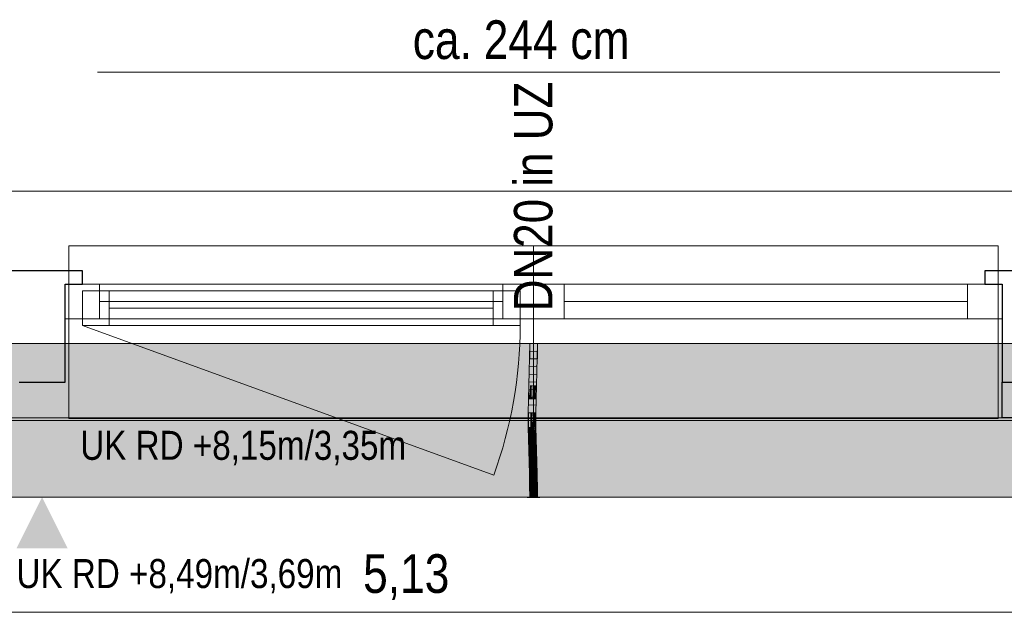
# Model space of a CAD drawing. Extents: x -620 to 3480, y 62 to 1107.
# Tile 200 of 244: x -58 to -6, y 981 to 1012. Entities that reach past the tile are written whole.
import ezdxf
from ezdxf.lldxf.tags import DXFTag

# ---------------------------------------------------------------- set-up
doc = ezdxf.new("R2010")
doc.units = 0
doc.layers.get('0').update_dxf_attribs({"lineweight": 35})
for name, color, linetype, lineweight, true_color in [('00_Beschriftung UZ', 3, 'Continuous', 13, 0x00ff00), ('30 -33 Aussenwände- 7 Fassade_ Elemente', 7, 'Continuous', 9, 0x00aacc), ('30 -35 Decken- 1 Konstruktion-Träger- Stahlbeton', 7, 'grob-A06G9GKW8I', 13, 0x33aa00), ('70 -76 Bemaßung- 2 Allgemein', 9, 'Continuous', 5, 0x808080), ('E_Leerrohr 20', 7, 'Continuous', 13, 0xcc0099), ('E_Leerrohr 20-Shading', 7, 'Continuous', 13, 0xcc0099)]:
    doc.layers.add(name, color=color, linetype=linetype, lineweight=lineweight, true_color=true_color)
for name, color, linetype, lineweight in [('30 -33 Aussenwände- 8 Sonnenschutz', 7, 'Continuous', 9), ('70 -71 Achsen- 1 Gebäudeachsen', 7, 'STRICHPUNKT2-A06G9GKV8I', 18), ('Detailelementbeschriftung', 7, 'Continuous', 9)]:
    doc.layers.add(name, color=color, linetype=linetype, lineweight=lineweight)
doc.layers.add('iwb_Schraffur_Unterzug', color=7, linetype='Continuous', lineweight=5, true_color=0xffffcc, plot=False)
doc.styles.get("Standard").update_dxf_attribs({"font": 'ARIALN.TTF'})
tags = doc.linetypes.add('grob-A06G9GKW8I', pattern=[14, 3, -8, 3]).pattern_tags.tags
tags[8:9] = [DXFTag(74, 4), DXFTag(75, 0), DXFTag(340, '0'), DXFTag(46, 0.0), DXFTag(50, 0.0), DXFTag(44, 0.0), DXFTag(45, 0.0)]
tags[6:7] = [DXFTag(74, 4), DXFTag(75, 0), DXFTag(340, '0'), DXFTag(46, 0.0), DXFTag(50, 0.0), DXFTag(44, 0.0), DXFTag(45, 0.0)]
tags[4:5] = [DXFTag(74, 4), DXFTag(75, 0), DXFTag(340, '0'), DXFTag(46, 0.0), DXFTag(50, 0.0), DXFTag(44, 0.0), DXFTag(45, 0.0)]
tags = doc.linetypes.add('STRICHPUNKT2', pattern=[12.7, 6.35, -3.175, 0, -3.175]).pattern_tags.tags
tags[10:11] = [DXFTag(74, 4), DXFTag(75, 0), DXFTag(340, '0'), DXFTag(46, 0.0), DXFTag(50, 0.0), DXFTag(44, 0.0), DXFTag(45, 0.0)]
tags[8:9] = [DXFTag(74, 4), DXFTag(75, 0), DXFTag(340, '0'), DXFTag(46, 0.0), DXFTag(50, 0.0), DXFTag(44, 0.0), DXFTag(45, 0.0)]
tags[6:7] = [DXFTag(74, 4), DXFTag(75, 0), DXFTag(340, '0'), DXFTag(46, 0.0), DXFTag(50, 0.0), DXFTag(44, 0.0), DXFTag(45, 0.0)]
tags[4:5] = [DXFTag(74, 4), DXFTag(75, 0), DXFTag(340, '0'), DXFTag(46, 0.0), DXFTag(50, 0.0), DXFTag(44, 0.0), DXFTag(45, 0.0)]
tags = doc.linetypes.add('STRICHPUNKT2-A06G9GKV8I', pattern=[12.7, 6.35, -3.175, 0, -3.175]).pattern_tags.tags
tags[10:11] = [DXFTag(74, 4), DXFTag(75, 0), DXFTag(340, '0'), DXFTag(46, 0.0), DXFTag(50, 0.0), DXFTag(44, 0.0), DXFTag(45, 0.0)]
tags[8:9] = [DXFTag(74, 4), DXFTag(75, 0), DXFTag(340, '0'), DXFTag(46, 0.0), DXFTag(50, 0.0), DXFTag(44, 0.0), DXFTag(45, 0.0)]
tags[6:7] = [DXFTag(74, 4), DXFTag(75, 0), DXFTag(340, '0'), DXFTag(46, 0.0), DXFTag(50, 0.0), DXFTag(44, 0.0), DXFTag(45, 0.0)]
tags[4:5] = [DXFTag(74, 4), DXFTag(75, 0), DXFTag(340, '0'), DXFTag(46, 0.0), DXFTag(50, 0.0), DXFTag(44, 0.0), DXFTag(45, 0.0)]

# ---------------------------------------------------------------- blocks, each defined once
blk = doc.blocks.new('Shading-A06G9GHL8I', base_point=(-30.739, 991.331))
at = {"layer": 'E_Leerrohr 20-Shading', "color": 223, "true_color": 0xc67fb4}
for points in [[(-30.956, 994.957), (-31.014, 994.957), (-30.962, 994.234), (-31.02, 994.235)], [(-30.659, 994.957), (-30.673, 994.957), (-30.667, 994.23), (-30.679, 994.23)], [(-30.659, 994.957), (-30.667, 994.23), (-30.638, 994.957), (-30.649, 994.23)], [(-30.638, 994.957), (-30.649, 994.23), (-30.628, 994.957), (-30.64, 994.23)], [(-30.64, 994.23), (-30.625, 994.229), (-30.628, 994.957), (-30.614, 994.957)], [(-30.625, 994.229), (-30.621, 994.229), (-30.614, 994.957)], [(-30.962, 994.234), (-31.02, 994.235), (-30.979, 993.511), (-31.036, 993.512)], [(-30.977, 993.511), (-30.962, 994.234), (-30.979, 993.511)], [(-30.667, 994.23), (-30.679, 994.23), (-30.687, 993.504), (-30.695, 993.504)], [(-30.671, 994.094), (-30.687, 993.504), (-30.686, 993.504)], [(-30.649, 994.23), (-30.686, 993.504), (-30.671, 993.503)], [(-30.649, 994.23), (-30.667, 994.23), (-30.686, 993.504), (-30.671, 994.094)], [(-30.649, 994.23), (-30.671, 993.503), (-30.64, 994.23), (-30.663, 993.503)], [(-30.663, 993.503), (-30.651, 993.503), (-30.64, 994.23), (-30.625, 994.229)], [(-30.651, 993.503), (-30.636, 993.503), (-30.625, 994.229), (-30.621, 994.229)], [(-30.979, 993.511), (-31.036, 993.512), (-31.002, 992.786), (-31.055, 992.788)], [(-31.002, 992.786), (-30.998, 992.786), (-30.979, 993.511), (-30.977, 993.511)], [(-30.998, 992.786), (-30.997, 992.786), (-30.977, 993.511)], [(-30.687, 993.504), (-30.695, 993.504), (-30.712, 992.779), (-30.714, 992.779)], [(-30.686, 993.504), (-30.687, 993.504), (-30.709, 992.779), (-30.712, 992.779)], [(-30.671, 993.503), (-30.686, 993.504), (-30.698, 992.778), (-30.709, 992.779)], [(-30.671, 993.503), (-30.698, 992.778), (-30.663, 993.503), (-30.691, 992.778)], [(-30.691, 992.778), (-30.685, 992.778), (-30.663, 993.503), (-30.651, 993.503)], [(-30.685, 992.778), (-30.656, 992.777), (-30.651, 993.503), (-30.636, 993.503)], [(-31.075, 992.062), (-31.01, 992.512), (-31.055, 992.788), (-31.002, 992.786)], [(-31.025, 992.061), (-31.019, 992.191), (-31.075, 992.062), (-31.01, 992.512)], [(-31.016, 992.061), (-31.003, 992.56), (-31.025, 992.061)], [(-31.01, 992.512), (-31.019, 992.191), (-31.004, 992.551), (-31.006, 992.496)], [(-31.002, 992.786), (-31.01, 992.512), (-30.998, 992.786), (-31.004, 992.551)], [(-31.006, 992.496), (-31.003, 992.56), (-31.004, 992.551)], [(-31.004, 992.551), (-31.003, 992.56), (-30.998, 992.786), (-30.997, 992.786)], [(-30.72, 992.511), (-30.721, 992.517), (-30.733, 992.055)], [(-30.731, 992.055), (-30.718, 992.485), (-30.733, 992.055), (-30.72, 992.511)], [(-30.711, 992.418), (-30.718, 992.485), (-30.724, 992.054), (-30.731, 992.055)], [(-30.711, 992.418), (-30.724, 992.054), (-30.707, 992.373), (-30.719, 992.054)], [(-30.712, 992.779), (-30.714, 992.779), (-30.721, 992.517)], [(-30.717, 992.645), (-30.721, 992.517), (-30.72, 992.511)], [(-30.718, 992.485), (-30.717, 992.645), (-30.72, 992.511)], [(-30.719, 992.054), (-30.717, 992.054), (-30.707, 992.373), (-30.704, 992.348)], [(-30.698, 992.778), (-30.709, 992.779), (-30.711, 992.418), (-30.718, 992.485)], [(-30.718, 992.485), (-30.709, 992.779), (-30.717, 992.645), (-30.712, 992.779)], [(-30.717, 992.054), (-30.675, 992.053), (-30.704, 992.348)], [(-30.698, 992.778), (-30.711, 992.418), (-30.691, 992.778), (-30.707, 992.373)], [(-30.707, 992.373), (-30.704, 992.348), (-30.691, 992.778), (-30.685, 992.778)], [(-30.704, 992.348), (-30.675, 992.053), (-30.685, 992.778), (-30.656, 992.777)], [(-31.025, 992.061), (-31.075, 992.062), (-31.048, 991.335), (-31.088, 991.335)], [(-31.03, 991.335), (-31.016, 992.061), (-31.048, 991.335), (-31.025, 992.061)], [(-30.744, 991.331), (-30.724, 992.054), (-30.747, 991.331), (-30.731, 992.055)], [(-30.731, 992.055), (-30.733, 992.055), (-30.747, 991.331)], [(-30.744, 991.331), (-30.74, 991.331), (-30.719, 992.054), (-30.73, 991.659)], [(-30.744, 991.331), (-30.719, 992.054), (-30.724, 992.054)], [(-30.739, 991.331), (-30.688, 991.331), (-30.717, 992.054), (-30.675, 992.053)], [(-30.739, 991.331), (-30.717, 992.054), (-30.73, 991.659)], [(-30.73, 991.659), (-30.717, 992.054), (-30.719, 992.054)], [(-31.051, 990.974), (-31.048, 991.335), (-31.09, 990.974), (-31.088, 991.335)], [(-31.033, 990.608), (-31.03, 991.335), (-31.054, 990.608), (-31.048, 991.335)], [(-30.744, 991.331), (-30.747, 991.331), (-30.749, 990.806)], [(-30.74, 991.331), (-30.747, 990.969), (-30.746, 990.969)], [(-30.74, 991.331), (-30.744, 991.331), (-30.747, 990.969), (-30.745, 991.185)], [(-30.744, 990.969), (-30.74, 991.331), (-30.746, 990.969)], [(-30.743, 991.042), (-30.74, 991.331), (-30.743, 990.968), (-30.744, 990.969)], [(-30.739, 991.331), (-30.743, 990.968), (-30.688, 991.331), (-30.69, 990.968)], [(-30.743, 991.042), (-30.743, 990.968), (-30.739, 991.331), (-30.743, 990.968)], [(-30.739, 991.331), (-30.74, 991.331), (-30.743, 991.042)], [(-30.74, 991.331), (-30.739, 991.331), (-30.73, 991.659)], [(-31.054, 990.608), (-31.051, 990.974), (-31.091, 990.608), (-31.09, 990.974)], [(-30.749, 990.806), (-30.75, 990.609), (-30.749, 990.777)], [(-30.75, 990.609), (-30.747, 990.609), (-30.749, 990.777), (-30.747, 990.668)], [(-30.745, 991.185), (-30.749, 990.806), (-30.748, 990.889)], [(-30.747, 990.668), (-30.748, 990.889), (-30.749, 990.777)], [(-30.748, 990.889), (-30.749, 990.806), (-30.749, 990.777)], [(-30.747, 990.969), (-30.748, 990.889), (-30.746, 990.969)], [(-30.747, 990.668), (-30.744, 990.969), (-30.748, 990.889), (-30.746, 990.969)], [(-30.744, 990.969), (-30.747, 990.668), (-30.743, 990.968)], [(-30.743, 990.968), (-30.747, 990.668), (-30.743, 990.968), (-30.746, 990.609)], [(-30.743, 990.968), (-30.746, 990.609), (-30.743, 990.968)], [(-30.743, 990.968), (-30.746, 990.609), (-30.69, 990.968), (-30.691, 990.609)], [(-30.743, 991.042), (-30.743, 990.968), (-30.743, 990.968)], [(-31.054, 990.608), (-31.091, 990.608), (-31.04, 989.997), (-31.083, 989.996)], [(-31.025, 989.997), (-31.033, 990.608), (-31.04, 989.997), (-31.054, 990.608)], [(-30.747, 990.609), (-30.746, 990.609), (-30.747, 990.668)], [(-30.732, 990.003), (-30.746, 990.609), (-30.742, 990.003), (-30.747, 990.609)], [(-30.683, 990.004), (-30.691, 990.609), (-30.732, 990.003), (-30.746, 990.609)], [(-31.04, 989.997), (-31.083, 989.996), (-31.015, 989.387), (-31.069, 989.386)], [(-31.01, 989.388), (-31.025, 989.997), (-31.015, 989.387), (-31.04, 989.997)], [(-30.732, 990.003), (-30.742, 990.003), (-30.707, 989.396), (-30.727, 989.395)], [(-30.669, 989.397), (-30.683, 990.004), (-30.707, 989.396), (-30.732, 990.003)], [(-31.069, 989.386), (-31.047, 989.218), (-31.015, 989.387), (-31.006, 989.219)], [(-31.047, 989.218), (-31.069, 989.386), (-31.064, 989.218)], [(-31.003, 989.149), (-31.01, 989.388), (-31.015, 989.387)], [(-30.698, 989.221), (-30.707, 989.396), (-30.722, 989.221), (-30.727, 989.395)], [(-30.663, 989.221), (-30.669, 989.397), (-30.698, 989.221), (-30.707, 989.396)], [(-31.05, 988.777), (-30.992, 988.779), (-31.064, 989.218), (-31.047, 989.218)], [(-30.992, 988.779), (-31.05, 988.777), (-30.974, 988.171), (-31.033, 988.169)], [(-31.047, 989.218), (-30.992, 988.779), (-31.006, 989.219), (-31.003, 989.149)], [(-30.676, 988.788), (-30.698, 989.221), (-30.709, 988.787), (-30.722, 989.221)], [(-30.676, 988.788), (-30.709, 988.787), (-30.646, 988.179), (-30.692, 988.178)], [(-30.676, 988.788), (-30.651, 988.789), (-30.698, 989.221), (-30.663, 989.221)], [(-30.633, 988.179), (-30.651, 988.789), (-30.646, 988.179), (-30.676, 988.788)], [(-30.974, 988.171), (-31.033, 988.169), (-30.962, 987.564), (-31.02, 987.563)], [(-30.961, 987.564), (-30.974, 988.171), (-30.962, 987.564), (-30.974, 988.171)], [(-30.646, 988.179), (-30.692, 988.178), (-30.623, 987.569), (-30.678, 987.568)], [(-30.62, 987.569), (-30.633, 988.179), (-30.623, 987.569), (-30.646, 988.179)], [(-30.962, 987.564), (-31.02, 987.563), (-30.959, 986.957), (-31.014, 986.957)], [(-30.956, 986.957), (-30.961, 987.564), (-30.959, 986.957), (-30.962, 987.564)], [(-30.614, 986.957), (-30.623, 987.569), (-30.673, 986.957), (-30.678, 987.568)], [(-30.614, 986.957), (-30.62, 987.569), (-30.623, 987.569)]]:
    blk.add_solid(points, dxfattribs=at)
at = {"layer": 'E_Leerrohr 20-Shading', "color": 231, "true_color": 0xe17fc9}
for points in [[(-30.849, 994.957), (-30.956, 994.957), (-30.849, 994.233), (-30.962, 994.234)], [(-30.82, 994.232), (-30.814, 994.957), (-30.849, 994.233), (-30.849, 994.957)], [(-30.814, 994.957), (-30.82, 994.232), (-30.816, 994.232)], [(-30.816, 994.232), (-30.81, 994.232), (-30.814, 994.957)], [(-30.81, 994.232), (-30.679, 994.23), (-30.814, 994.957), (-30.673, 994.957)], [(-30.917, 994.234), (-30.962, 994.234), (-30.913, 993.509), (-30.977, 993.511)], [(-30.853, 993.508), (-30.849, 994.233), (-30.913, 993.509), (-30.917, 994.234)], [(-30.836, 993.507), (-30.82, 994.232), (-30.853, 993.508), (-30.849, 994.233)], [(-30.82, 994.232), (-30.836, 993.507), (-30.831, 993.507)], [(-30.821, 993.507), (-30.816, 994.232), (-30.831, 993.507), (-30.82, 994.232)], [(-30.821, 993.507), (-30.799, 993.507), (-30.816, 994.232), (-30.81, 994.232)], [(-30.799, 993.507), (-30.695, 993.504), (-30.81, 994.232), (-30.679, 994.23)], [(-30.913, 993.509), (-30.977, 993.511), (-30.913, 992.784), (-30.997, 992.786)], [(-30.913, 992.784), (-30.869, 992.783), (-30.913, 993.509), (-30.857, 993.508)], [(-30.869, 992.783), (-30.86, 992.783), (-30.857, 993.508), (-30.853, 993.508)], [(-30.856, 992.783), (-30.836, 993.507), (-30.86, 992.783), (-30.853, 993.508)], [(-30.821, 993.507), (-30.836, 993.507), (-30.826, 992.782), (-30.856, 992.783)], [(-30.826, 992.782), (-30.785, 992.781), (-30.821, 993.507), (-30.799, 993.507)], [(-30.785, 992.781), (-30.714, 992.779), (-30.799, 993.507), (-30.695, 993.504)], [(-31.003, 992.56), (-31.016, 992.061), (-30.994, 992.06)], [(-30.997, 992.786), (-31.003, 992.56), (-30.913, 992.784), (-30.912, 992.701)], [(-30.912, 992.701), (-31.003, 992.56), (-30.912, 992.203)], [(-30.994, 992.06), (-30.911, 992.059), (-31.003, 992.56), (-30.912, 992.203)], [(-30.913, 992.784), (-30.912, 992.701), (-30.869, 992.783), (-30.869, 992.769)], [(-30.869, 992.769), (-30.912, 992.701), (-30.88, 992.077), (-30.912, 992.203)], [(-30.875, 992.058), (-30.86, 992.783), (-30.88, 992.077), (-30.869, 992.769)], [(-30.86, 992.783), (-30.875, 992.058), (-30.862, 992.518)], [(-30.862, 992.518), (-30.875, 992.058), (-30.86, 992.518), (-30.871, 992.058)], [(-30.871, 992.058), (-30.857, 992.057), (-30.86, 992.518), (-30.849, 992.518)], [(-30.869, 992.769), (-30.86, 992.783), (-30.869, 992.783)], [(-30.862, 992.518), (-30.856, 992.783), (-30.86, 992.783)], [(-30.828, 992.518), (-30.826, 992.782), (-30.862, 992.518), (-30.856, 992.783)], [(-30.857, 992.057), (-30.832, 992.057), (-30.849, 992.518), (-30.828, 992.518)], [(-30.828, 992.518), (-30.832, 992.057), (-30.78, 992.518), (-30.772, 992.056)], [(-30.828, 992.518), (-30.78, 992.518), (-30.826, 992.782), (-30.785, 992.781)], [(-30.78, 992.518), (-30.721, 992.517), (-30.785, 992.781), (-30.714, 992.779)], [(-30.772, 992.056), (-30.733, 992.055), (-30.78, 992.518), (-30.721, 992.517)], [(-30.994, 992.06), (-31.016, 992.061), (-30.984, 991.334), (-31.03, 991.335)], [(-30.984, 991.334), (-30.907, 991.333), (-30.994, 992.06), (-30.911, 992.059)], [(-30.912, 992.203), (-30.911, 992.059), (-30.88, 992.077), (-30.88, 992.058)], [(-30.911, 992.059), (-30.907, 991.333), (-30.88, 992.058), (-30.888, 991.333)], [(-30.888, 991.333), (-30.875, 992.058), (-30.88, 992.058)], [(-30.871, 992.058), (-30.875, 992.058), (-30.885, 991.333), (-30.888, 991.333)], [(-30.867, 991.333), (-30.857, 992.057), (-30.885, 991.333), (-30.871, 992.058)], [(-30.88, 992.058), (-30.875, 992.058), (-30.88, 992.077)], [(-30.836, 991.333), (-30.832, 992.057), (-30.867, 991.333), (-30.857, 992.057)], [(-30.836, 991.333), (-30.762, 991.332), (-30.832, 992.057), (-30.772, 992.056)], [(-30.762, 991.332), (-30.747, 991.331), (-30.772, 992.056), (-30.733, 992.055)], [(-30.984, 991.334), (-31.03, 991.335), (-30.982, 990.608), (-31.033, 990.608)], [(-30.984, 991.334), (-30.983, 990.973), (-30.907, 991.333), (-30.903, 990.972)], [(-30.907, 991.333), (-30.903, 990.972), (-30.888, 991.333), (-30.89, 990.971)], [(-30.871, 990.608), (-30.867, 991.333), (-30.89, 990.971), (-30.885, 991.333)], [(-30.885, 991.333), (-30.888, 991.333), (-30.89, 990.971)], [(-30.837, 990.805), (-30.836, 991.333), (-30.87, 990.805), (-30.867, 991.333)], [(-30.836, 991.333), (-30.837, 990.805), (-30.762, 991.332), (-30.76, 990.806)], [(-30.762, 991.332), (-30.76, 990.806), (-30.747, 991.331), (-30.749, 990.806)], [(-30.983, 990.973), (-30.982, 990.608), (-30.903, 990.972), (-30.898, 990.608)], [(-30.898, 990.972), (-30.903, 990.972), (-30.895, 990.608), (-30.898, 990.608)], [(-30.89, 990.971), (-30.898, 990.972), (-30.891, 990.608), (-30.895, 990.608)], [(-30.871, 990.608), (-30.89, 990.971), (-30.891, 990.608)], [(-30.871, 990.608), (-30.837, 990.609), (-30.87, 990.805), (-30.837, 990.805)], [(-30.76, 990.806), (-30.837, 990.805), (-30.762, 990.609), (-30.837, 990.609)], [(-30.76, 990.806), (-30.762, 990.609), (-30.76, 990.713)], [(-30.76, 990.806), (-30.76, 990.609), (-30.749, 990.806), (-30.75, 990.609)], [(-30.982, 990.608), (-31.033, 990.608), (-30.987, 989.998), (-31.025, 989.997)], [(-30.987, 989.998), (-30.885, 990), (-30.982, 990.608), (-30.898, 990.608)], [(-30.898, 990.608), (-30.885, 990), (-30.895, 990.608), (-30.883, 990)], [(-30.883, 990), (-30.891, 990.608), (-30.895, 990.608)], [(-30.871, 990.608), (-30.891, 990.608), (-30.87, 990), (-30.883, 990)], [(-30.835, 990.001), (-30.837, 990.609), (-30.87, 990), (-30.871, 990.608)], [(-30.837, 990.609), (-30.835, 990.001), (-30.762, 990.609), (-30.778, 990.002)], [(-30.778, 990.002), (-30.765, 990.002), (-30.762, 990.609), (-30.76, 990.609)], [(-30.765, 990.002), (-30.742, 990.003), (-30.76, 990.609), (-30.75, 990.609)], [(-30.762, 990.609), (-30.76, 990.609), (-30.76, 990.713)], [(-30.987, 989.998), (-31.025, 989.997), (-30.998, 989.388), (-31.01, 989.388)], [(-30.998, 989.388), (-30.869, 989.391), (-30.987, 989.998), (-30.885, 990)], [(-30.869, 989.391), (-30.883, 990), (-30.885, 990)], [(-30.87, 990), (-30.883, 990), (-30.865, 989.391), (-30.869, 989.391)], [(-30.83, 989.392), (-30.835, 990.001), (-30.865, 989.391), (-30.87, 990)], [(-30.83, 989.392), (-30.776, 989.394), (-30.835, 990.001), (-30.765, 990.002)], [(-30.776, 989.394), (-30.727, 989.395), (-30.765, 990.002), (-30.742, 990.003)], [(-30.998, 989.388), (-31.01, 989.388), (-31.003, 989.149)], [(-30.863, 989.22), (-30.869, 989.391), (-31.001, 989.219), (-30.998, 989.388)], [(-30.865, 989.391), (-30.869, 989.391), (-30.863, 989.22)], [(-30.825, 988.784), (-30.83, 989.392), (-30.863, 989.22), (-30.865, 989.391)], [(-30.825, 988.784), (-30.789, 988.785), (-30.83, 989.392), (-30.776, 989.394)], [(-30.789, 988.785), (-30.709, 988.787), (-30.776, 989.394), (-30.727, 989.395)], [(-31.003, 989.149), (-30.85, 988.783), (-31.001, 989.219), (-30.863, 989.22)], [(-30.85, 988.783), (-31.003, 989.149), (-30.992, 988.779)], [(-30.85, 988.783), (-30.992, 988.779), (-30.833, 988.174), (-30.974, 988.171)], [(-30.825, 988.784), (-30.863, 989.22), (-30.85, 988.783)], [(-30.825, 988.784), (-30.85, 988.783), (-30.82, 988.175), (-30.833, 988.174)], [(-30.82, 988.175), (-30.801, 988.175), (-30.825, 988.784), (-30.789, 988.785)], [(-30.801, 988.175), (-30.692, 988.178), (-30.789, 988.785), (-30.709, 988.787)], [(-30.965, 988.171), (-30.974, 988.171), (-30.961, 987.564)], [(-30.82, 987.566), (-30.833, 988.174), (-30.961, 987.564), (-30.965, 988.171)], [(-30.82, 988.175), (-30.833, 988.174), (-30.816, 987.566), (-30.82, 987.566)], [(-30.816, 987.566), (-30.811, 987.566), (-30.82, 988.175), (-30.801, 988.175)], [(-30.811, 987.566), (-30.678, 987.568), (-30.801, 988.175), (-30.692, 988.178)], [(-30.82, 987.566), (-30.961, 987.564), (-30.814, 986.957), (-30.956, 986.957)], [(-30.816, 987.566), (-30.82, 987.566), (-30.814, 986.957)], [(-30.673, 986.957), (-30.678, 987.568), (-30.814, 986.957), (-30.816, 987.566)]]:
    blk.add_solid(points, dxfattribs=at)
blk = doc.blocks.new('Shading-A06G9GHN8I', base_point=(-30.77, 994.169))
at = {"layer": 'E_Leerrohr 20-Shading', "color": 213, "true_color": 0xd67fc0}
for points in [[(-31.144, 994.957), (-30.814, 994.957), (-31.144, 994.969), (-30.814, 994.969)], [(-31.014, 994.169), (-30.814, 994.169), (-31.014, 994.957), (-30.814, 994.957)], [(-30.814, 994.969), (-30.814, 994.957), (-30.749, 994.969), (-30.749, 994.957)], [(-30.814, 994.957), (-30.814, 994.169), (-30.765, 994.957), (-30.77, 994.169)], [(-30.77, 994.169), (-30.614, 994.169), (-30.765, 994.957), (-30.614, 994.957)], [(-30.604, 994.969), (-30.749, 994.969), (-30.604, 994.957), (-30.749, 994.957)], [(-30.543, 994.969), (-30.604, 994.969), (-30.543, 994.957), (-30.604, 994.957)], [(-30.543, 994.957), (-30.484, 994.957), (-30.543, 994.969), (-30.484, 994.969)]]:
    blk.add_solid(points, dxfattribs=at)
blk = doc.blocks.new('Shading-A06G9GHP8I', base_point=(-30.614, 986.957))
at = {"layer": 'E_Leerrohr 20-Shading', "color": 213, "true_color": 0xd67fc0}
for points in [[(-30.814, 987.745), (-31.014, 987.745), (-30.814, 986.957), (-31.014, 986.957)], [(-30.614, 986.957), (-30.614, 987.745), (-30.814, 986.957), (-30.809, 987.745)], [(-30.809, 987.745), (-30.814, 987.745), (-30.814, 986.957)], [(-30.814, 986.957), (-31.144, 986.957), (-30.814, 986.945), (-31.144, 986.945)], [(-30.749, 986.957), (-30.814, 986.957), (-30.749, 986.945), (-30.814, 986.945)], [(-30.749, 986.945), (-30.592, 986.945), (-30.749, 986.957), (-30.592, 986.957)], [(-30.592, 986.945), (-30.484, 986.945), (-30.592, 986.957), (-30.484, 986.957)]]:
    blk.add_solid(points, dxfattribs=at)
blk = doc.blocks.new('Referenz-A06G9GKX8I')
at = {"layer": '00_Beschriftung UZ', "color": 0, "lineweight": 0}
for points in [[(-57.745, 989.628), (-56.413, 986.957), (-55.075, 989.626)], [(-57.745, 984.287), (-56.413, 986.957), (-55.075, 984.288)]]:
    blk.add_solid(points, dxfattribs=at)
at = {"layer": '30 -33 Aussenwände- 7 Fassade_ Elemente', "color": 0, "linetype": 'Continuous', "ltscale": 0.13}
for p, q in [((-0.913, 1002.897), (-163.113, 1002.897)), ((-55.213, 996.257), (-55.213, 998.057)), ((-55.213, 998.057), (-30.813, 998.057)), ((-30.813, 998.057), (-6.413, 998.057)), ((-30.813, 996.257), (-30.813, 998.057)), ((-6.413, 998.057), (-6.413, 996.257)), ((-54.313, 997.707), (-31.513, 997.707)), ((-54.313, 995.907), (-54.313, 997.707)), ((-31.513, 997.707), (-31.513, 995.907)), ((-30.813, 996.257), (-55.213, 996.257)), ((-31.513, 995.907), (-54.313, 995.907)), ((-6.413, 996.257), (-30.813, 996.257)), ((-160.013, 991.097), (-4.013, 991.097))]:
    blk.add_line(p, q, dxfattribs=at)
at = {"layer": '30 -33 Aussenwände- 7 Fassade_ Elemente', "color": 0}
for p, q in [((-55.013, 1000.057), (-30.813, 1000.057)), ((-55.013, 998.057), (-55.013, 1000.057)), ((-30.813, 1000.057), (-6.613, 1000.057)), ((-30.813, 998.057), (-30.813, 1000.057)), ((-6.613, 1000.057), (-6.613, 998.057)), ((-55.013, 998.057), (-53.413, 998.057)), ((-55.013, 996.257), (-55.013, 998.057)), ((-53.413, 998.057), (-32.413, 998.057)), ((-53.413, 996.257), (-53.413, 998.057)), ((-30.813, 998.057), (-32.413, 998.057)), ((-32.413, 998.057), (-32.413, 996.257)), ((-30.813, 996.257), (-30.813, 998.057)), ((-30.813, 998.057), (-29.213, 998.057)), ((-29.213, 998.057), (-8.213, 998.057)), ((-29.213, 996.257), (-29.213, 998.057)), ((-8.213, 998.057), (-8.213, 996.257)), ((-6.613, 998.057), (-8.213, 998.057)), ((-6.613, 996.257), (-6.613, 998.057)), ((-32.413, 997.157), (-53.413, 997.157)), ((-8.213, 997.157), (-29.213, 997.157)), ((-55.013, 996.257), (-55.013, 991.057)), ((-53.413, 996.257), (-55.013, 996.257)), ((-32.413, 996.257), (-53.413, 996.257)), ((-32.413, 996.257), (-30.813, 996.257)), ((-30.813, 996.257), (-30.813, 991.057)), ((-29.213, 996.257), (-30.813, 996.257)), ((-8.213, 996.257), (-29.213, 996.257)), ((-8.213, 996.257), (-6.613, 996.257)), ((-6.613, 991.057), (-6.613, 996.257)), ((-55.013, 991.057), (-30.813, 991.057)), ((-30.813, 991.057), (-6.613, 991.057))]:
    blk.add_line(p, q, dxfattribs=at)
at = {"layer": '30 -33 Aussenwände- 7 Fassade_ Elemente', "color": 0, "linetype": 'Continuous', "lineweight": -2, "ltscale": 0.25}
for p, q in [((-54.313, 998.757), (-58.513, 998.757)), ((-54.313, 998.057), (-54.313, 998.757)), ((-4.013, 998.757), (-7.313, 998.757)), ((-7.313, 998.757), (-7.313, 998.057)), ((-55.213, 992.957), (-55.213, 998.057)), ((-55.213, 998.057), (-54.313, 998.057)), ((-7.313, 998.057), (-6.413, 998.057)), ((-6.413, 998.057), (-6.413, 992.957)), ((-57.613, 992.957), (-55.213, 992.957)), ((-6.413, 991.097), (-6.413, 992.957)), ((-6.413, 992.957), (-4.013, 992.957)), ((-4.013, 991.097), (-6.413, 991.097))]:
    blk.add_line(p, q, dxfattribs=at)
at = {"layer": '30 -33 Aussenwände- 7 Fassade_ Elemente', "color": 0, "linetype": 'Continuous', "lineweight": 18, "ltscale": 0.18}
for p, q in [((-55.213, 996.257), (-55.213, 998.057)), ((-55.213, 998.057), (-53.413, 998.057)), ((-53.413, 998.057), (-53.413, 996.257)), ((-32.413, 996.257), (-32.413, 998.057)), ((-32.413, 998.057), (-30.813, 998.057)), ((-30.813, 998.057), (-29.213, 998.057)), ((-30.813, 996.257), (-30.813, 998.057)), ((-29.213, 998.057), (-29.213, 996.257)), ((-8.213, 996.257), (-8.213, 998.057)), ((-8.213, 998.057), (-6.413, 998.057)), ((-6.413, 998.057), (-6.413, 996.257)), ((-54.313, 997.707), (-52.913, 997.707)), ((-54.313, 995.907), (-54.313, 997.707)), ((-52.913, 997.707), (-52.913, 995.907)), ((-32.913, 995.907), (-32.913, 997.707)), ((-32.913, 997.707), (-31.513, 997.707)), ((-31.513, 997.707), (-31.513, 995.907)), ((-53.413, 997.157), (-32.413, 997.157)), ((-29.213, 997.157), (-8.213, 997.157)), ((-32.913, 996.807), (-52.913, 996.807)), ((-53.413, 996.257), (-55.213, 996.257)), ((-52.913, 995.907), (-54.313, 995.907)), ((-31.513, 995.907), (-32.913, 995.907)), ((-30.813, 996.257), (-32.413, 996.257)), ((-29.213, 996.257), (-30.813, 996.257)), ((-6.413, 996.257), (-8.213, 996.257))]:
    blk.add_line(p, q, dxfattribs=at)
at = {"layer": '30 -33 Aussenwände- 7 Fassade_ Elemente', "color": 0, "linetype": 'grob-A06G9GKW8I', "ltscale": 0.13}
blk.add_line((-54.313, 995.907), (-32.888, 988.109), dxfattribs=at)
blk.add_ellipse((-54.313, 995.907), major_axis=(21.425, -7.798), ratio=1, start_param=0, end_param=0.349066, dxfattribs=at)
at = {"layer": '30 -33 Aussenwände- 8 Sonnenschutz', "color": 0, "linetype": 'Continuous', "ltscale": 0.13}
blk.add_line((-6.534, 1009.098), (-53.534, 1009.098), dxfattribs=at)
at = {"layer": '30 -35 Decken- 1 Konstruktion-Träger- Stahlbeton', "color": 0}
for p, q in [((-3.513, 994.957), (-562.014, 994.957)), ((-3.513, 986.957), (-562.014, 986.957))]:
    blk.add_line(p, q, dxfattribs=at)
at = {"layer": '70 -71 Achsen- 1 Gebäudeachsen', "color": 0, "linetype": 'STRICHPUNKT2-A06G9GKV8I', "ltscale": 0.18}
blk.add_line((-562.014, 990.957), (85.427, 990.957), dxfattribs=at)
at = {"layer": '70 -76 Bemaßung- 2 Allgemein', "color": 0, "linetype": 'Continuous', "ltscale": 0.13}
blk.add_line((-4.574, 980.957), (-105.053, 980.957), dxfattribs=at)
at = {"layer": '00_Beschriftung UZ', "color": 0, "linetype": 'Continuous', "ltscale": 0.13, "char_height": 1.51033, "attachment_point": 1}
for s, insert in [('{\\fArial Narrow;UK RD +8,15m/3,35m}', (-54.422, 990.414)), ('{\\fArial Narrow;UK RD +8,49m/3,69m}', (-57.745, 983.732))]:
    blk.add_mtext(s, dxfattribs=dict(at, insert=insert))
at = {"layer": '30 -33 Aussenwände- 8 Sonnenschutz', "color": 0, "linetype": 'Continuous', "ltscale": 0.13, "char_height": 2.01377, "attachment_point": 1}
for s, insert in [('{\\fArial Narrow;244}', (-33.41, 1011.803)), ('{\\fArial Narrow;ca.}', (-37.105, 1011.803)), ('{\\fArial Narrow;cm}', (-28.895, 1011.803))]:
    blk.add_mtext(s, dxfattribs=dict(at, insert=insert))
at = {"layer": '70 -76 Bemaßung- 2 Allgemein', "color": 0, "linetype": 'Continuous', "ltscale": 0.13, "insert": (-39.691, 983.983), "char_height": 2.01377, "attachment_point": 1}
blk.add_mtext('{\\fArial Narrow;5,13}', dxfattribs=at)
blk = doc.blocks.new('Referenz-A06G9GKZ8I')
at = {"layer": 'iwb_Schraffur_Unterzug', "linetype": 'Continuous', "ltscale": 0.13}
for points in [[(-562.014, 994.957), (-3.513, 994.957), (-562.014, 994.317)], [(-562.014, 994.317), (-3.513, 994.957), (-3.513, 986.957)], [(-562.014, 994.317), (-3.513, 986.957), (-562.014, 987.597)], [(-562.014, 987.597), (-3.513, 986.957), (-562.014, 986.957)]]:
    blk.add_solid(points, dxfattribs=at)
blk = doc.blocks.new('Enddeckel-A06G9GSR8I')
at = {"color": 0, "linetype": 'ByBlock', "lineweight": -2, "ltscale": 0.13}
for p, q in [((-31.014, 987.745), (-31.014, 986.957)), ((-30.897, 987.745), (-31.014, 987.745)), ((-30.731, 987.745), (-30.897, 987.745)), ((-30.614, 987.745), (-30.731, 987.745)), ((-30.614, 986.957), (-30.614, 987.745)), ((-31.144, 986.957), (-31.144, 986.945)), ((-30.951, 986.957), (-31.144, 986.957)), ((-30.951, 986.945), (-31.144, 986.945)), ((-30.897, 986.957), (-31.014, 986.957)), ((-30.678, 986.957), (-30.951, 986.957)), ((-30.678, 986.945), (-30.951, 986.945)), ((-30.731, 986.957), (-30.897, 986.957)), ((-30.614, 986.957), (-30.731, 986.957)), ((-30.484, 986.957), (-30.678, 986.957)), ((-30.484, 986.945), (-30.678, 986.945)), ((-30.484, 986.945), (-30.484, 986.957))]:
    blk.add_line(p, q, dxfattribs=at)
at = {"color": 0, "linetype": 'STRICHPUNKT2', "lineweight": 5, "ltscale": 0.13}
blk.add_line((-30.814, 986.957), (-30.814, 987.745), dxfattribs=at)
blk = doc.blocks.new('Enddeckel-A06G9GST8I')
at = {"color": 0, "linetype": 'ByBlock', "lineweight": -2, "ltscale": 0.13}
for p, q in [((-31.144, 994.969), (-31.144, 994.957)), ((-31.144, 994.969), (-30.951, 994.969)), ((-31.144, 994.957), (-30.951, 994.957)), ((-31.014, 994.957), (-31.014, 994.169)), ((-31.014, 994.957), (-30.897, 994.957)), ((-30.951, 994.969), (-30.678, 994.969)), ((-30.951, 994.957), (-30.678, 994.957)), ((-30.897, 994.957), (-30.731, 994.957)), ((-30.731, 994.957), (-30.614, 994.957)), ((-30.678, 994.969), (-30.484, 994.969)), ((-30.678, 994.957), (-30.484, 994.957)), ((-30.614, 994.169), (-30.614, 994.957)), ((-30.484, 994.957), (-30.484, 994.969)), ((-31.014, 994.169), (-30.897, 994.169)), ((-30.897, 994.169), (-30.731, 994.169)), ((-30.731, 994.169), (-30.614, 994.169))]:
    blk.add_line(p, q, dxfattribs=at)
at = {"color": 0, "linetype": 'STRICHPUNKT2', "lineweight": 5, "ltscale": 0.13}
blk.add_line((-30.814, 994.957), (-30.814, 994.169), dxfattribs=at)
blk = doc.blocks.new('Einzeiliger Text-A06G9GT38I')
at = {"color": 0, "lineweight": -2, "insert": (-31.834, 996.646), "char_height": 2, "attachment_point": 1, "rotation": 90}
blk.add_mtext('{\\fArial Narrow;DN20 in UZ}', dxfattribs=at)
blk = doc.blocks.new('Flexrohr-A06G9GT58I')
at = {"color": 0, "linetype": 'ByBlock', "lineweight": -2, "ltscale": 0.13}
for p, q in [((-31.014, 994.957), (-31.02, 994.235)), ((-31.014, 994.957), (-30.614, 994.957)), ((-30.614, 994.957), (-30.621, 994.229)), ((-31.006, 994.559), (-30.63, 994.556)), ((-31.02, 994.235), (-31.036, 993.512)), ((-31.01, 994.16), (-30.634, 994.154)), ((-30.621, 994.229), (-30.636, 993.503)), ((-31.036, 993.512), (-31.055, 992.788)), ((-31.028, 993.362), (-30.652, 993.353)), ((-31.019, 993.761), (-30.643, 993.753)), ((-30.636, 993.503), (-30.656, 992.777)), ((-31.039, 992.962), (-30.663, 992.953)), ((-31.055, 992.788), (-31.075, 992.062)), ((-31.049, 992.562), (-30.674, 992.553)), ((-30.656, 992.777), (-30.675, 992.053)), ((-31.075, 992.062), (-31.088, 991.335)), ((-31.06, 992.162), (-30.684, 992.153)), ((-30.675, 992.053), (-30.688, 991.331)), ((-31.088, 991.335), (-31.091, 990.608)), ((-31.076, 991.36), (-30.7, 991.356)), ((-31.068, 991.761), (-30.692, 991.755)), ((-30.688, 991.331), (-30.691, 990.609)), ((-31.078, 990.959), (-30.702, 990.957)), ((-31.091, 990.608), (-31.083, 989.996)), ((-31.079, 990.557), (-30.703, 990.559)), ((-30.691, 990.609), (-30.683, 990.004)), ((-31.083, 989.996), (-31.069, 989.386)), ((-31.073, 990.155), (-30.698, 990.161)), ((-31.066, 989.754), (-30.69, 989.762)), ((-30.683, 990.004), (-30.669, 989.397)), ((-31.069, 989.386), (-31.05, 988.777)), ((-31.056, 989.353), (-30.68, 989.363)), ((-30.669, 989.397), (-30.651, 988.789)), ((-31.05, 988.777), (-31.033, 988.169)), ((-31.044, 988.953), (-30.668, 988.964)), ((-30.651, 988.789), (-30.633, 988.179)), ((-31.032, 988.553), (-30.656, 988.564)), ((-31.033, 988.169), (-31.02, 987.563)), ((-31.02, 988.154), (-30.645, 988.163)), ((-31.012, 987.755), (-30.636, 987.762)), ((-30.633, 988.179), (-30.62, 987.569)), ((-31.02, 987.563), (-31.014, 986.957)), ((-31.006, 987.357), (-30.63, 987.361)), ((-30.62, 987.569), (-30.614, 986.957)), ((-31.014, 986.957), (-30.614, 986.957)), ((-31.002, 986.959), (-30.626, 986.959))]:
    blk.add_line(p, q, dxfattribs=at)

msp = doc.modelspace()

# ---------------------------------------------------------------- block references
at = {"color": 8, "lineweight": 25, "ltscale": 0.25, "true_color": 0x808080}
for name in ['Referenz-A06G9GKX8I', 'Referenz-A06G9GKZ8I']:
    msp.add_blockref(name, (0, 0), dxfattribs=at)
at = {"layer": 'Detailelementbeschriftung', "ltscale": 0.13}
msp.add_blockref('Einzeiliger Text-A06G9GT38I', (0, 0), dxfattribs=at)
at = {"layer": 'E_Leerrohr 20'}
for name, p in [('Shading-A06G9GHN8I', (-30.77, 994.169)), ('Shading-A06G9GHL8I', (-30.739, 991.331)), ('Shading-A06G9GHP8I', (-30.614, 986.957))]:
    msp.add_blockref(name, p, dxfattribs=at)
at = {"layer": 'E_Leerrohr 20', "ltscale": 0.13}
for name in ['Enddeckel-A06G9GST8I', 'Flexrohr-A06G9GT58I', 'Enddeckel-A06G9GSR8I']:
    msp.add_blockref(name, (0, 0), dxfattribs=at)

doc.saveas('drawing.dxf')
